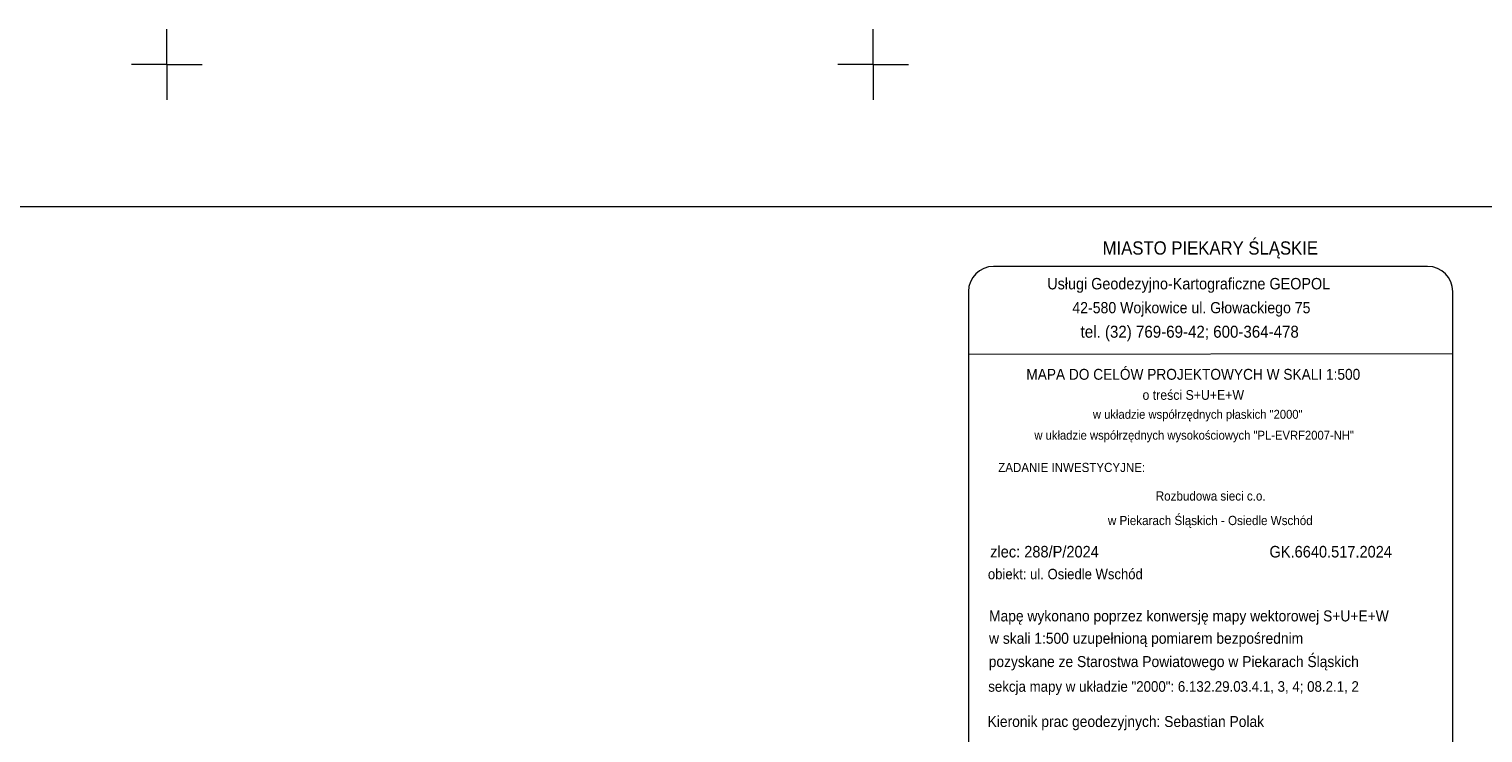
# Model space of a CAD drawing. Extents: x 0 to 6568752, y 0 to 5584302.
# Tile 57 of 58: x 6568490 to 6568593, y 5584253 to 5584302. Entities that reach past the tile are written whole.
import ezdxf
from ezdxf.enums import TextEntityAlignment as Align

# ---------------------------------------------------------------- set-up
doc = ezdxf.new("R2010")
doc.units = 0
doc.linetypes.add('GAK', pattern=[3.5, 2, -0.7, 0.1, -0.7])
for name, color, linetype, lineweight in [('ramka sekcji', 7, 'CONTINUOUS', 18), ('siec', 7, 'GAK', 70), ('TABELKA', 7, 'CONTINUOUS', 15)]:
    doc.layers.add(name, color=color, linetype=linetype, lineweight=lineweight)
doc.styles.add('MapaZas', font='arial.ttf', dxfattribs={"width": 0.87})

msp = doc.modelspace()

# ---------------------------------------------------------------- linework, layer by layer
at = {"layer": 'ramka sekcji', "color": 0}
for p, q in [((6568500, 5584300), (6568500, 5584302.5)), ((6568550, 5584300), (6568550, 5584302.5)), ((6568500, 5584300), (6568497.5, 5584300)), ((6568500, 5584300), (6568500, 5584297.5)), ((6568500, 5584300), (6568502.5, 5584300)), ((6568550, 5584300), (6568547.5, 5584300)), ((6568550, 5584300), (6568550, 5584297.5)), ((6568550, 5584300), (6568552.5, 5584300))]:
    msp.add_line(p, q, dxfattribs=at)
at = {"layer": 'siec', "color": 0, "linetype": 'ByBlock', "lineweight": 20}
msp.add_lwpolyline([(6568734.39713, 5584289.91756), (6568240.9245, 5584289.91756), (6568240.9245, 5583920.87902), (6568734.39713, 5583920.87902)], close=True, dxfattribs=at)
at = {"layer": 'TABELKA'}
msp.add_line((6568556.74278, 5584279.48594), (6568591.02393, 5584279.52978), dxfattribs=at)
at = {"layer": 'TABELKA', "flags": 128}
msp.add_lwpolyline([(6568558.5254, 5584218.08122), (6568589.24131, 5584218.08122, 0.414213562), (6568591.02393, 5584219.86384), (6568591.02393, 5584283.9111, 0.414213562), (6568589.24131, 5584285.69372), (6568558.5254, 5584285.69372, 0.414213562), (6568556.74278, 5584283.9111), (6568556.74278, 5584219.86384, 0.414213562)], format="xyb", close=True, dxfattribs=at)

# ---------------------------------------------------------------- texts
at = {"layer": 'TABELKA', "color": 135, "style": 'MapaZas', "width": 0.9}
for s, height, p in [('MIASTO PIEKARY ŚLĄSKIE', 0.9405, (6568573.86034, 5584286.52756)), ('MAPA DO CELÓW PROJEKTOWYCH W SKALI 1:500', 0.7706309, (6568572.65407, 5584277.66585)), ('o treści S+U+E+W', 0.6923637, (6568572.65407, 5584276.2451)), ('w układzie współrzędnych płaskich "2000"', 0.6324476, (6568572.96891, 5584274.90314)), ('w układzie współrzędnych wysokościowych "PL-EVRF2007-NH"', 0.6324476, (6568572.71551, 5584273.42303)), ('Rozbudowa sieci c.o.', 0.6544582, (6568573.88812, 5584269.1091)), ('w Piekarach Śląskich - Osiedle Wschód', 0.6544582, (6568573.85788, 5584267.37556))]:
    msp.add_text(s, height=height, dxfattribs=at).set_placement(p, align=Align.CENTER)
at = {"layer": 'TABELKA', "color": 3, "style": 'MapaZas', "width": 0.9}
for s, height, p in [('Usługi Geodezyjno-Kartograficzne GEOPOL', 0.8094721, (6568572.33118, 5584284.06565)), ('42-580 Wojkowice ul. Głowackiego 75', 0.7932827, (6568572.52129, 5584282.37562)), ('tel. (32) 769-69-42; 600-364-478', 0.8499457, (6568572.40169, 5584280.64357))]:
    msp.add_text(s, height=height, dxfattribs=at).set_placement(p, align=Align.CENTER)
at = {"layer": 'TABELKA', "style": 'MapaZas', "width": 0.9}
for s, height, p in [('ZADANIE INWESTYCYJNE:', 0.6502198, (6568558.84861, 5584271.13244)), ('zlec: 288/P/2024', 0.8209846, (6568558.28149, 5584265.0815)), ('obiekt: ul. Osiedle Wschód', 0.7366196, (6568558.11938, 5584263.54141)), ('Mapę wykonano poprzez konwersję mapy wektorowej S+U+E+W', 0.7778703, (6568558.19985, 5584260.5548)), ('w skali 1:500 uzupełnioną pomiarem bezpośrednim', 0.7778703, (6568558.19985, 5584258.97081)), ('pozyskane ze Starostwa Powiatowego w Piekarach Śląskich', 0.7778703, (6568558.17615, 5584257.32061)), ('Kieronik prac geodezyjnych: Sebastian Polak ', 0.7778703, (6568558.09723, 5584253.07933))]:
    msp.add_text(s, height=height, dxfattribs=at).set_placement(p)
at = {"layer": 'TABELKA', "color": 1, "style": 'MapaZas', "width": 0.9}
msp.add_text('        GK.6640.517.2024', height=0.8209846, dxfattribs=at).set_placement((6568575.75502, 5584265.07961))
at = {"layer": 'TABELKA', "style": 'MapaZas', "width": 0.9}
msp.add_text('sekcja mapy w układzie "2000": 6.132.29.03.4.1, 3, 4; 08.2.1, 2', height=0.7479522, dxfattribs=at).set_placement((6568571.25783, 5584255.57304), align=Align.CENTER)

doc.saveas('drawing.dxf')
